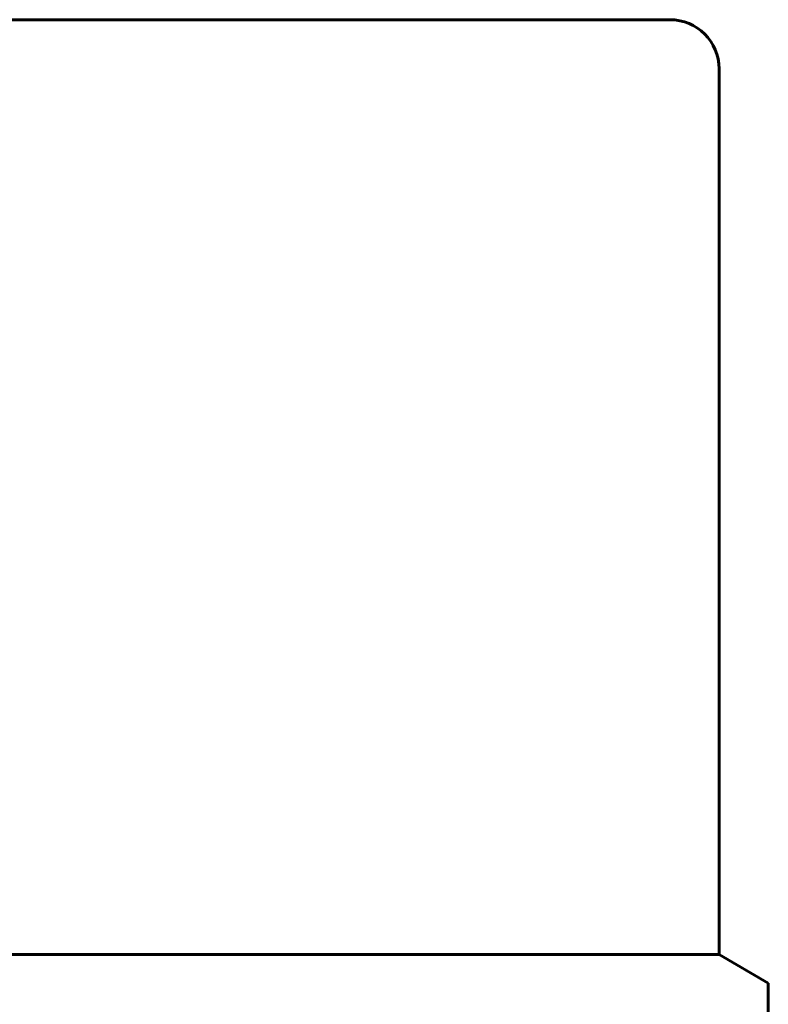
# Model space of a CAD drawing. Header units: millimetres. Extents: x -66 to 68, y -118 to 118.
# Tile 13 of 13: x -3 to 27, y 76 to 116. Entities that reach past the tile are written whole.
import ezdxf

# ---------------------------------------------------------------- set-up
doc = ezdxf.new("R2010")
doc.units = ezdxf.units.MM
doc.linetypes.add('K5LT_BASIC', pattern=[0])
doc.layers.add('Системный слой (1)', color=7, linetype='Continuous', true_color=0x6c6c6c)

# ---------------------------------------------------------------- blocks, each defined once
blk = doc.blocks.new('U99')
at = {"layer": 'Системный слой (1)', "color": 143, "linetype": 'K5LT_BASIC', "lineweight": 60, "true_color": 0x33acca}
blk.add_line((-18, 78.25), (25, 78.25), dxfattribs=at)

msp = doc.modelspace()

# ---------------------------------------------------------------- linework, layer by layer
at = {"layer": 'Системный слой (1)', "color": 143, "linetype": 'K5LT_BASIC', "lineweight": 60, "true_color": 0x33acca}
for p, q in [((-59, 116.25), (23, 116.25)), ((25, 114.25), (25, 78.25)), ((25, 78.25), (27, 77.095)), ((27, 74.209), (27, 77.095))]:
    msp.add_line(p, q, dxfattribs=at)
msp.add_arc((23, 114.25), 2, 0, 90, dxfattribs=at)

# ---------------------------------------------------------------- block references
at = {"layer": 'Системный слой (1)'}
msp.add_blockref('U99', (0, 0), dxfattribs=at)

doc.saveas('drawing.dxf')
